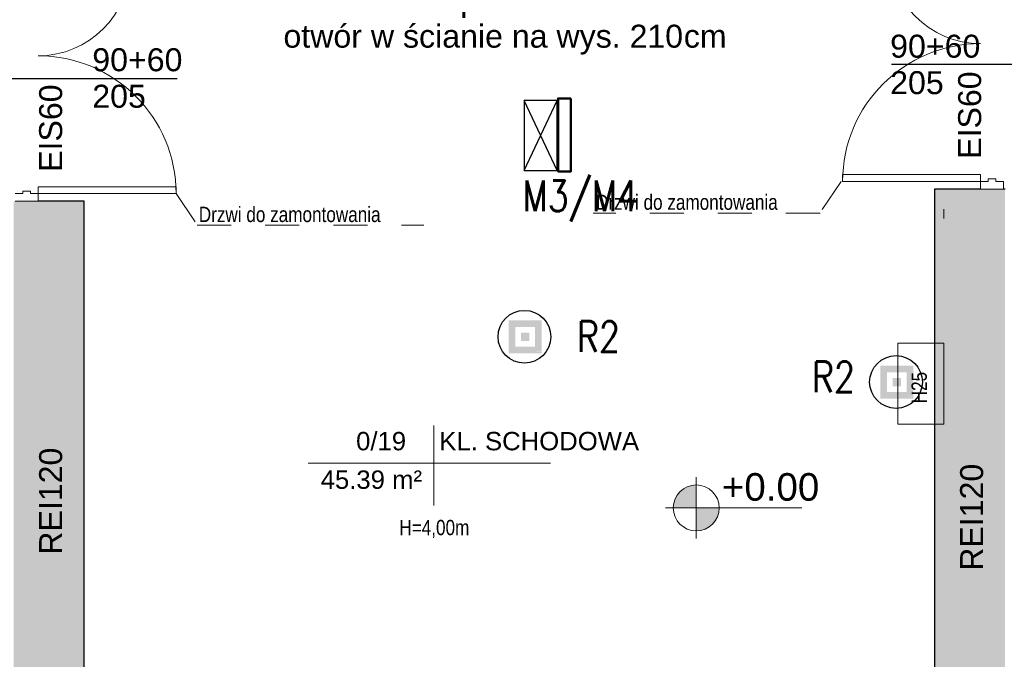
# Model space of a CAD drawing. Header units: centimetres. Extents: x 14504 to 44111, y -18976 to -7683.
# Tile 47 of 141: x 22754 to 23397, y -13688 to -13271. Entities that reach past the tile are written whole.
import ezdxf

# ---------------------------------------------------------------- set-up
doc = ezdxf.new("R2010")
doc.units = ezdxf.units.CM
doc.linetypes.add('Aligning Line 1_8_', pattern=[0.635, 0.3175, -0.3175])
for name, color, linetype, lineweight in [('A-AREA-IDEN', 4, 'Continuous', 9), ('A-DETL', 6, 'Continuous', 9), ('A-DETL-MEDM', 33, 'Continuous', 25), ('A-DETL-THIN', 151, 'Continuous', 9), ('A-DOOR', 31, 'Continuous', 9), ('A-DOOR-FRAM', 31, 'Continuous', 18), ('A-WALL', 4, 'Continuous', 9), ('A-WALL-PATT', 111, 'Continuous', 25), ('G-ANNO-DIMS', 111, 'Continuous', 9), ('G-ANNO-TEXT', 8, 'Continuous', 9), ('IE inst', 1, 'Continuous', 50)]:
    doc.layers.add(name, color=color, linetype=linetype, lineweight=lineweight)
doc.styles.add('Arial', font='arial.ttf', dxfattribs={"height": 23.8125})
doc.styles.add('Arial_1', font='arial.ttf', dxfattribs={"height": 12})
doc.styles.add('Arial_2', font='arial.ttf', dxfattribs={"height": 18})
doc.styles.add('Arial_3', font='arial.ttf', dxfattribs={"width": 0.8, "height": 18})
doc.styles.get("Standard").update_dxf_attribs({"font": 'romans.shx', "width": 0.8, "height": 20})

# ---------------------------------------------------------------- blocks, each defined once
blk = doc.blocks.new('Etyk_pom_1_mala - Etyk_pom_1_mala-219433-3_Poziom parteru')
at = {"layer": 'A-AREA-IDEN'}
for p, q in [((-0.0958, 0.1444), (-0.0958, -0.3781)), ((-0.9154, -0.1015), (0.6661, -0.1015))]:
    blk.add_line(p, q, dxfattribs=at)
blk = doc.blocks.new('lla')
at = {"layer": 'IE inst', "lineweight": -3}
h = blk.add_hatch(color=256, dxfattribs=at)
h.paths.add_polyline_path([(98856.5, 98704.1), (98641.3, 98704.1), (98641.3, 98488.9), (98856.5, 98488.9)])
h.paths.add_polyline_path([(98813.5, 98531.9), (98684.4, 98531.9), (98684.4, 98661), (98813.5, 98661)], flags=16)
h.paths.add_polyline_path([(98776, 98623.6), (98776, 98569.4), (98721.8, 98569.4), (98721.8, 98623.6)], flags=0)
h.paths.add_polyline_path([(98825.1, 98507.1), (98827.9, 98507.1), (98829.3, 98505.8), (98829.3, 98501.8), (98828.3, 98500.8), (98825.2, 98500.8), (98824.2, 98502), (98824.2, 98503.7), (98825.2, 98504.7), (98827.6, 98504.7), (98827.6, 98503.8), (98825.6, 98503.8), (98825.1, 98503.3), (98825.1, 98502.3), (98825.6, 98501.7), (98828, 98501.7), (98828.4, 98502.1), (98828.4, 98505.4), (98827.6, 98506.2), (98825.1, 98506.2)], flags=16)
h.paths.add_polyline_path([(98830.7, 98507.1), (98831.5, 98507.1), (98831.5, 98502.1), (98832, 98501.7), (98833.4, 98501.7), (98833.9, 98502.2), (98833.9, 98507.1), (98834.8, 98507.1), (98834.8, 98502.2), (98835.3, 98501.7), (98836.7, 98501.7), (98837.1, 98502.1), (98837.1, 98507.1), (98838, 98507.1), (98838, 98501.8), (98837, 98500.8), (98835, 98500.8), (98834.3, 98501.4), (98833.7, 98500.8), (98831.6, 98500.8), (98830.7, 98501.8)], flags=16)
h.paths.add_polyline_path([(98840.7, 98507.1), (98843.6, 98507.1), (98844.7, 98506), (98844.7, 98504.5), (98843.6, 98503.4), (98841, 98503.4), (98841, 98504.3), (98843.2, 98504.3), (98843.8, 98504.8), (98843.8, 98505.6), (98843.2, 98506.2), (98841, 98506.2), (98840.2, 98505.4), (98840.2, 98502.5), (98841, 98501.7), (98843.7, 98501.7), (98845.7, 98503.7), (98845.2, 98504.3), (98845.2, 98505.5), (98846.3, 98504.4), (98848.2, 98506.2), (98847.2, 98506.2), (98847.2, 98507.1), (98849.7, 98507.1), (98849.7, 98504.7), (98848.8, 98504.7), (98848.8, 98505.6), (98846.9, 98503.7), (98849.8, 98500.8), (98848.6, 98500.8), (98846.3, 98503.1), (98844, 98500.8), (98840.7, 98500.8), (98839.3, 98502.2), (98839.3, 98505.8)], flags=16)
h.paths.add_polyline_path([(98824.2, 98499.1), (98825.3, 98499.1), (98825.3, 98498.9), (98824.4, 98498.9), (98824.4, 98498.4), (98825.2, 98498.4), (98825.2, 98498.2), (98824.4, 98498.2), (98824.4, 98497.7), (98825.3, 98497.7), (98825.3, 98497.5), (98824.2, 98497.5)], flags=16)
h.paths.add_polyline_path([(98825.7, 98499.1), (98825.9, 98499.1), (98826.4, 98498.2), (98827, 98499.1), (98827.2, 98499.1), (98827.2, 98497.5), (98827, 98497.5), (98827, 98498.8), (98826.4, 98497.9), (98825.9, 98498.8), (98825.9, 98497.5), (98825.7, 98497.5)], flags=16)
h.paths.add_polyline_path([(98827.6, 98499.1), (98828.7, 98499.1), (98828.7, 98498.9), (98827.7, 98498.9), (98827.7, 98498.4), (98828.6, 98498.4), (98828.6, 98498.2), (98827.7, 98498.2), (98827.7, 98497.7), (98828.7, 98497.7), (98828.7, 98497.5), (98827.6, 98497.5)], flags=16)
h.paths.add_polyline_path([(98829.9, 98498.1), (98829.9, 98498.1), (98829.9, 98498.1)], flags=16)
h.paths.add_polyline_path([(98829.2, 98498.9), (98829.8, 98498.9), (98830, 98498.8), (98830.2, 98498.6), (98830.1, 98498.5), (98830.1, 98498.4), (98830, 98498.3), (98829.9, 98498.3), (98829.7, 98498.3), (98829.2, 98498.3)], flags=16)
h.paths.add_polyline_path([(98830.8, 98498.6), (98830.8, 98498.6), (98830.8, 98498.6)], flags=16)
h.paths.add_polyline_path([(98832.3, 98499.1), (98833.4, 98499.1), (98833.4, 98498.9), (98832.5, 98498.9), (98832.5, 98498.4), (98833.3, 98498.4), (98833.3, 98498.2), (98832.5, 98498.2), (98832.5, 98497.7), (98833.4, 98497.7), (98833.4, 98497.5), (98832.3, 98497.5)], flags=16)
h.paths.add_polyline_path([(98833.8, 98499.1), (98834, 98499.1), (98834.9, 98497.8), (98834.9, 98499.1), (98835.1, 98499.1), (98835.1, 98497.5), (98835, 98497.5), (98834, 98498.8), (98834, 98497.5), (98833.8, 98497.5)], flags=16)
h.paths.add_polyline_path([(98835.7, 98498.7), (98835.7, 98498.7), (98835.7, 98498.7)], flags=16)
h.paths.add_polyline_path([(98836.9, 98499.1), (98837.1, 98499.1), (98837.6, 98498.3), (98838.1, 98499.1), (98838.3, 98499.1), (98837.7, 98498.1), (98837.7, 98497.5), (98837.5, 98497.5), (98837.5, 98498.1)], flags=16)
h.paths.add_polyline_path([(98839.4, 98499.1), (98839.6, 98499.1), (98839.6, 98497.7), (98840.5, 98497.7), (98840.5, 98497.5), (98839.4, 98497.5)], flags=16)
h.paths.add_polyline_path([(98840.8, 98499.1), (98841, 98499.1), (98841, 98497.5), (98840.8, 98497.5)], flags=16)
h.paths.add_polyline_path([(98841.5, 98498.6), (98841.5, 98498.6), (98841.5, 98498.6)], flags=16)
h.paths.add_polyline_path([(98843, 98499.1), (98843.2, 98499.1), (98843.2, 98498.4), (98844.1, 98498.4), (98844.1, 98499.1), (98844.2, 98499.1), (98844.2, 98497.5), (98844.1, 98497.5), (98844.1, 98498.2), (98843.2, 98498.2), (98843.2, 98497.5), (98843, 98497.5)], flags=16)
h.paths.add_polyline_path([(98844.5, 98499.1), (98845.7, 98499.1), (98845.7, 98498.9), (98845.2, 98498.9), (98845.2, 98497.5), (98845, 98497.5), (98845, 98498.9), (98844.5, 98498.9)], flags=16)
h.paths.add_polyline_path([(98846.1, 98499.1), (98846.3, 98499.1), (98846.3, 98497.5), (98846.1, 98497.5)], flags=16)
h.paths.add_polyline_path([(98846.6, 98499.1), (98846.8, 98499.1), (98847.8, 98497.8), (98847.8, 98499.1), (98848, 98499.1), (98848, 98497.5), (98847.8, 98497.5), (98846.8, 98498.8), (98846.8, 98497.5), (98846.6, 98497.5)], flags=16)
blk.add_circle((98744.1, 98597.4), 172.1, dxfattribs=at)
blk = doc.blocks.new('ll3')
at = {"layer": 'IE inst', "lineweight": -3}
for p, q in [((102855.7, 98396, 0), (102398.5, 98611.2, 0)), ((102855.7, 98611.2, 0), (102398.5, 98396, 0)), ((102398.5, 98611.2, 0), (102398.5, 98396, 0)), ((102855.7, 98611.2, 0), (102398.5, 98611.2, 0)), ((102855.7, 98396, 0), (102855.7, 98611.2, 0)), ((102398.5, 98396, 0), (102855.7, 98396, 0))]:
    blk.add_line(p, q, dxfattribs=at)
at = {"layer": 'IE inst'}
blk.add_lwpolyline([(102384.1, 98700.9), (102860.9, 98700.9), (102860.9, 98617.1), (102384.1, 98617.1)], close=True, dxfattribs=at)

msp = doc.modelspace()

# ---------------------------------------------------------------- hatches: boundary and pattern name
at = {"layer": 'A-WALL-PATT', "lineweight": 9, "transparency": 33554610}
h = msp.add_hatch(color=256, dxfattribs=at)
h.paths.add_polyline_path([(22750.01, -14162.69), (22796.01, -14162.69), (22796.01, -13389.3), (22750.01, -13389.3), (22750.01, -14147.91)])
h.paths.add_polyline_path([(22793.56, -13229.3), (22796.01, -13229.3), (22796.01, -13196.29), (22778.02, -13196.29), (22778.02, -13166.29), (22796.01, -13166.29), (22796.01, -13111.92), (22779.02, -13111.92), (22779.02, -13081.92), (22796.01, -13081.92), (22796.01, -12739.91), (22750.01, -12739.91), (22750.01, -12852.91), (22751.65, -12852.91), (22751.65, -12854.91), (22750.01, -12854.91), (22750.01, -12864.91), (22751.65, -12864.91), (22751.65, -12866.91), (22750.01, -12866.91), (22750.01, -13229.3), (22766.01, -13229.3)])
h = msp.add_hatch(color=256, dxfattribs=at)
h.paths.add_polyline_path([(23381.01, -14237.69), (23397.01, -14237.69), (23397.01, -13381.3), (23351.01, -13381.3), (23351.01, -14237.69), (23367.21, -14237.69)])
h.paths.add_polyline_path([(23391.09, -13221.3), (23397.01, -13221.3), (23397.01, -12739.91), (23351.01, -12739.91), (23351.01, -13221.3), (23385.99, -13221.3)])
at = {"layer": 'G-ANNO-DIMS'}
h = msp.add_hatch(color=256, dxfattribs=at)
edge = h.paths.add_edge_path()
edge.add_arc((23195.47, -13589.54), 15, 90, 180)
edge.add_line((23180.47, -13589.54), (23195.47, -13589.54))
edge.add_line((23195.47, -13589.54), (23195.47, -13574.54))
h = msp.add_hatch(color=256, dxfattribs=at)
edge = h.paths.add_edge_path()
edge.add_arc((23195.47, -13589.54), 15, 270, 360)
edge.add_line((23210.47, -13589.54), (23195.47, -13589.54))
edge.add_line((23195.47, -13589.54), (23195.47, -13604.54))

# ---------------------------------------------------------------- linework, layer by layer
at = {"layer": 'A-DETL', "linetype": 'Aligning Line 1_8_', "ltscale": 70}
for p, q in [((23290.01, -13376.3), (23276.25, -13396.67)), ((22856.01, -13384.3), (22869.78, -13404.67)), ((23276.25, -13396.97), (23128.25, -13396.97)), ((22869.78, -13404.97), (23017.78, -13404.97))]:
    msp.add_line(p, q, dxfattribs=at)
at = {"layer": 'A-DETL-MEDM'}
for p, q in [((23322.81, -13299.84), (23433.81, -13299.84)), ((22856.78, -13309.3), (22745.78, -13309.3))]:
    msp.add_line(p, q, dxfattribs=at)
at = {"layer": 'A-DETL-THIN'}
for p, q in [((23357.01, -13400.51), (23357.01, -13394.51)), ((23327.01, -13534.84), (23327.01, -13481.99)), ((23327.01, -13481.99), (23357.01, -13481.99)), ((23357.01, -13481.99), (23357.01, -13534.84)), ((23357.01, -13534.84), (23327.01, -13534.84))]:
    msp.add_line(p, q, dxfattribs=at)
at = {"layer": 'A-DOOR', "lineweight": 18}
for p, q in [((23291.01, -13371.8), (23381.01, -13371.8)), ((23381.01, -13376.3), (23291.01, -13376.3)), ((22856.01, -13379.8), (22766.01, -13379.8)), ((22766.01, -13384.3), (22856.01, -13384.3))]:
    msp.add_line(p, q, dxfattribs=at)
at = {"layer": 'A-DOOR', "color": 94, "lineweight": 18}
for p, q in [((23291.01, -13376.3), (23291.01, -13371.8)), ((23381.01, -13371.8), (23381.01, -13376.3)), ((22766.01, -13379.8), (22766.01, -13384.3)), ((22856.01, -13384.3), (22856.01, -13379.8))]:
    msp.add_line(p, q, dxfattribs=at)
at = {"layer": 'A-DOOR', "color": 84}
for centre, start, end in [((23381.01, -13226.3), 180, 270), ((22766.01, -13234.3), 270, 0)]:
    msp.add_arc(centre, 60, start, end, dxfattribs=at)
at = {"layer": 'A-DOOR'}
for centre, start, end in [((23381.01, -13376.3), 90, 180), ((22766.01, -13384.3), 0, 90)]:
    msp.add_arc(centre, 90, start, end, dxfattribs=at)
at = {"layer": 'A-DOOR-FRAM', "color": 94}
for p, q in [((23381.01, -13376.3), (23381.01, -13381.3)), ((23385.99, -13376.3), (23381.01, -13376.3)), ((23391.09, -13374.71), (23385.99, -13374.71)), ((23385.99, -13374.71), (23385.99, -13376.3)), ((23391.09, -13376.3), (23391.09, -13374.71)), ((23396.01, -13376.3), (23391.09, -13376.3)), ((23396.01, -13381.3), (23396.01, -13376.3)), ((22755.94, -13382.71), (22761.04, -13382.71)), ((22755.94, -13384.3), (22755.94, -13382.71)), ((22761.04, -13382.71), (22761.04, -13384.3)), ((23381.01, -13381.3), (23396.01, -13381.3)), ((22751.01, -13384.3), (22755.94, -13384.3)), ((22766.01, -13389.3), (22751.01, -13389.3)), ((22761.04, -13384.3), (22766.01, -13384.3)), ((22766.01, -13384.3), (22766.01, -13389.3))]:
    msp.add_line(p, q, dxfattribs=at)
at = {"layer": 'A-WALL', "lineweight": 25}
for p, q in [((23351.01, -13381.3), (23351.01, -13759.69)), ((23381.01, -13381.3), (23351.01, -13381.3)), ((23397.01, -13381.3), (23396.01, -13381.3)), ((22796.01, -13389.3), (22766.01, -13389.3)), ((22796.01, -13759.69), (22796.01, -13389.3))]:
    msp.add_line(p, q, dxfattribs=at)
at = {"layer": 'G-ANNO-DIMS'}
for p, q in [((23195.47, -13569.54), (23195.47, -13609.54)), ((23195.47, -13589.54), (23195.47, -13574.54)), ((23215.47, -13589.54), (23175.47, -13589.54)), ((23180.47, -13589.54), (23195.47, -13589.54)), ((23210.47, -13589.54), (23195.47, -13589.54)), ((23195.47, -13589.54), (23195.47, -13604.54)), ((23195.47, -13589.54), (23221.99, -13589.54)), ((23221.99, -13589.54), (23264.31, -13589.54))]:
    msp.add_line(p, q, dxfattribs=at)
for start, end in [(90, 180), (0, 90), (180, 270), (270, 0)]:
    msp.add_arc((23195.47, -13589.54), 15, start, end, dxfattribs=at)

# ---------------------------------------------------------------- block references
at = {"layer": 'A-AREA-IDEN', "xscale": 99.99999999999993, "yscale": 99.99999999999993, "zscale": 99.99999999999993}
msp.add_blockref('Etyk_pom_1_mala - Etyk_pom_1_mala-219433-3_Poziom parteru', (23033.71, -13550.08), dxfattribs=at)
at = {"layer": 'IE inst', "xscale": 0.1000000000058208, "yscale": 0.09999999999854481, "zscale": 0.1, "rotation": 270}
msp.add_blockref('ll3', (13243.59, -3083.69), dxfattribs=at)
at = {"layer": 'IE inst', "xscale": 0.1000000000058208, "yscale": 0.09999999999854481, "zscale": 0.1}
for p in [(13208.92, -23337.49), (13451.44, -23367.06)]:
    msp.add_blockref('lla', p, dxfattribs=at)

# ---------------------------------------------------------------- texts
at = {"layer": 'A-AREA-IDEN', "char_height": 12, "attachment_point": 1, "style": 'Arial'}
for s, insert, width in [('0/19', (22973.52, -13539.91), 42.4894), ('KL. SCHODOWA', (23027.8, -13539.91), 171.5611), ('45.39 m²', (22950.39, -13565.08), 85.7806)]:
    msp.add_mtext(s, dxfattribs=dict(at, insert=insert, width=width))
at = {"layer": 'G-ANNO-DIMS', "insert": (23212.17, -13566.81), "char_height": 18, "width": 60.1593, "attachment_point": 1, "line_spacing_factor": 0.941778, "style": 'Arial_2'}
msp.add_mtext('+0.00', dxfattribs=at)
at = {"layer": 'G-ANNO-TEXT', "attachment_point": 1}
for s, insert, char_height, width, style in [('ć nadproże', (22990.26, -13250.17), 15, 123.4599, 'Arial_1'), ('otwór w ścianie na wys. 2', (22926.1, -13273.98), 15, 287.8058, 'Arial_1'), ('10', (23163.56, -13273.98), 15, 28.8607, 'Arial_1'), ('cm ', (23187.37, -13273.98), 15, 41.6878, 'Arial_1'), ('90+60', (23322.02, -13280.52), 15, 72.9536, 'Arial_1'), ('90+60', (22801.34, -13289.38), 15, 72.9536, 'Arial_1'), ('205', (23322.02, -13304.33), 15, 43.2911, 'Arial_1'), ('205', (22801.34, -13313.2), 15, 43.2911, 'Arial_1'), ('Drzwi do zamontowania', (23130.05, -13384.87), 10, 175.5696, 'Arial_3'), ('Drzwi do zamontowania', (22870.85, -13392.87), 10, 175.5696, 'Arial_3'), ('H=4,00m', (23001.75, -13597.34), 10, 67.3418, 'Arial_3')]:
    msp.add_mtext(s, dxfattribs=dict(at, insert=insert, char_height=char_height, width=width, style=style))
at = {"layer": 'G-ANNO-TEXT', "attachment_point": 1, "rotation": 90}
for s, insert, char_height, width, style in [('EIS60', (23366.39, -13361.58), 15, 69.7468, 'Arial_1'), ('EIS60', (22766.66, -13370.08), 15, 69.7468, 'Arial_1'), ('H25', (23335.97, -13521.19), 10, 30.4641, 'Arial_3'), ('REI120', (22766.66, -13620.08), 15, 85.7806, 'Arial_1'), ('REI120', (23367.66, -13630.57), 15, 85.7806, 'Arial_1')]:
    msp.add_mtext(s, dxfattribs=dict(at, insert=insert, char_height=char_height, width=width, style=style))
at = {"layer": 'IE inst', "linetype": 'Continuous', "lineweight": -3, "char_height": 20, "width": 111.2916, "attachment_point": 1}
for s, insert in [('{\\Fromans.shx|c238;M3/M4}', (23082.13, -13375.78, 0)), ('{\\Fromans.shx|c238;R2}', (23117.59, -13467.62)), ('{\\Fromans.shx|c238;R2}', (23270.97, -13494.03))]:
    msp.add_mtext(s, dxfattribs=dict(at, insert=insert))

doc.saveas('drawing.dxf')
